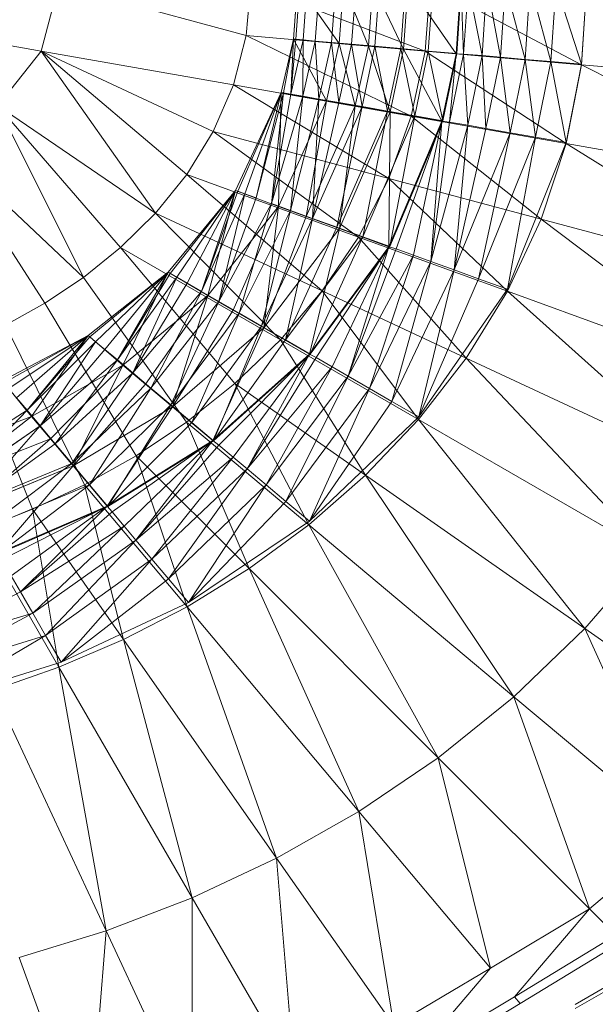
# Model space of a CAD drawing. Header units: metres. Extents: x 391.1 to 427.5, y 12.5 to 28.4.
# Tile 168 of 209: x 407.9349 to 408.0111, y 27.1876 to 27.318. Entities that reach past the tile are written whole.
import ezdxf

# ---------------------------------------------------------------- set-up
doc = ezdxf.new("R2010")
doc.units = ezdxf.units.M
doc.layers.add('A-DETL-____-MBND', color=7, linetype='Continuous', lineweight=18)

# ---------------------------------------------------------------- blocks, each defined once
blk = doc.blocks.new('Family - Inodor PA-152337-03_CLI_AIGUA_P0A')
at = {"layer": 'A-DETL-____-MBND', "color": 253, "true_color": 0xaaaaaa}
for p, q in [((0.5608, 0.19112), (0.51095, 0.19991)), ((0.56308, 0.19991), (0.5608, 0.19112)), ((0.58792, 0.19318), (0.56308, 0.19991)), ((0.5885, 0.19991), (0.58792, 0.19318)), ((0.61164, 0.19111), (0.5885, 0.19991)), ((0.59418, 0.1927), (0.59473, 0.19992)), ((0.59418, 0.1927), (0.59473, 0.19992)), ((0.59473, 0.19991), (0.59418, 0.1927)), ((0.59418, 0.1927), (0.59473, 0.19991)), ((0.59449, 0.19267), (0.59504, 0.19991)), ((0.59449, 0.19267), (0.59504, 0.19991)), ((0.60022, 0.19211), (0.59473, 0.19992)), ((0.60022, 0.19211), (0.59473, 0.19992)), ((0.59547, 0.19258), (0.59602, 0.19991)), ((0.59547, 0.19258), (0.59602, 0.19991)), ((0.59706, 0.19244), (0.59762, 0.19992)), ((0.59706, 0.19244), (0.59762, 0.19992)), ((0.59923, 0.19225), (0.59979, 0.19992)), ((0.59923, 0.19225), (0.59979, 0.19992)), ((0.60022, 0.19211), (0.60079, 0.19997)), ((0.60079, 0.19997), (0.60022, 0.19211)), ((0.60022, 0.19211), (0.60079, 0.19997)), ((0.6041, 0.19177), (0.60079, 0.19997)), ((0.6041, 0.19177), (0.60079, 0.19997)), ((0.60189, 0.19201), (0.60247, 0.19991)), ((0.60189, 0.19201), (0.60247, 0.19991)), ((0.60469, 0.19997), (0.6041, 0.19177)), ((0.6041, 0.19177), (0.60469, 0.19997)), ((0.60875, 0.19136), (0.60469, 0.19997)), ((0.60875, 0.19136), (0.60469, 0.19997)), ((0.60498, 0.19175), (0.60557, 0.19992)), ((0.60498, 0.19175), (0.60557, 0.19992)), ((0.6084, 0.19146), (0.60901, 0.19992)), ((0.6084, 0.19146), (0.60901, 0.19992)), ((0.60875, 0.19136), (0.60936, 0.19997)), ((0.60875, 0.19136), (0.60936, 0.19997)), ((0.61571, 0.19076), (0.60936, 0.19997)), ((0.61571, 0.19076), (0.60936, 0.19997)), ((0.61227, 0.19991), (0.61164, 0.19111)), ((0.61204, 0.19112), (0.61267, 0.19992)), ((0.61204, 0.19112), (0.61267, 0.19992)), ((0.63233, 0.1893), (0.61227, 0.19991)), ((0.61634, 0.19997), (0.61571, 0.19076)), ((0.61571, 0.19076), (0.61634, 0.19997)), ((0.6158, 0.19078), (0.61643, 0.19992)), ((0.6167, 0.19072), (0.61634, 0.19997)), ((0.6167, 0.19072), (0.61634, 0.19997)), ((0.61734, 0.19992), (0.6167, 0.19072)), ((0.6167, 0.19072), (0.61734, 0.19992)), ((0.61915, 0.19051), (0.61734, 0.19992)), ((0.61915, 0.19051), (0.61734, 0.19992)), ((0.61915, 0.19051), (0.61979, 0.19992)), ((0.61915, 0.19051), (0.61979, 0.19992)), ((0.62158, 0.1903), (0.61979, 0.19992)), ((0.62158, 0.1903), (0.61979, 0.19992)), ((0.62158, 0.1903), (0.62223, 0.19992)), ((0.62158, 0.1903), (0.62223, 0.19992)), ((0.62484, 0.19001), (0.62223, 0.19992)), ((0.62484, 0.19001), (0.62223, 0.19992)), ((0.62484, 0.19001), (0.62551, 0.19992)), ((0.62484, 0.19001), (0.62551, 0.19992)), ((0.62825, 0.18971), (0.62551, 0.19992)), ((0.62825, 0.18971), (0.62551, 0.19992)), ((0.62825, 0.18971), (0.62893, 0.19992)), ((0.62825, 0.18971), (0.62893, 0.19992)), ((0.63233, 0.18936), (0.62893, 0.19992)), ((0.63233, 0.18936), (0.62893, 0.19992)), ((0.63302, 0.19991), (0.63233, 0.1893)), ((0.63302, 0.19991), (0.63233, 0.18936)), ((0.58792, 0.19318), (0.58624, 0.18664)), ((0.61164, 0.19111), (0.58792, 0.19318)), ((0.60979, 0.18249), (0.58792, 0.19318)), ((0.59258, 0.18564), (0.59418, 0.1927)), ((0.59258, 0.18564), (0.59418, 0.1927)), ((0.59418, 0.1927), (0.59258, 0.18564)), ((0.59258, 0.18564), (0.59418, 0.1927)), ((0.59287, 0.18557), (0.59418, 0.1927)), ((0.59287, 0.18557), (0.59418, 0.1927)), ((0.59385, 0.18542), (0.59418, 0.1927)), ((0.59385, 0.18542), (0.59418, 0.1927)), ((0.59449, 0.19267), (0.59385, 0.18542)), ((0.59385, 0.18542), (0.59449, 0.19267)), ((0.59547, 0.19258), (0.59385, 0.18542)), ((0.59385, 0.18542), (0.59547, 0.19258)), ((0.60022, 0.19211), (0.59418, 0.1927)), ((0.60022, 0.19211), (0.59418, 0.1927)), ((0.59854, 0.18453), (0.59418, 0.1927)), ((0.59854, 0.18453), (0.59418, 0.1927)), ((0.59418, 0.1927), (0.59449, 0.19267)), ((0.59449, 0.19267), (0.59418, 0.1927)), ((0.59449, 0.19267), (0.59547, 0.19258)), ((0.59547, 0.19258), (0.59449, 0.19267)), ((0.59543, 0.18514), (0.59547, 0.19258)), ((0.59543, 0.18514), (0.59547, 0.19258)), ((0.59706, 0.19244), (0.59543, 0.18514)), ((0.59543, 0.18514), (0.59706, 0.19244)), ((0.59547, 0.19258), (0.59706, 0.19244)), ((0.59706, 0.19244), (0.59547, 0.19258)), ((0.59706, 0.19244), (0.59923, 0.19225)), ((0.59923, 0.19225), (0.59706, 0.19244)), ((0.59756, 0.18476), (0.59706, 0.19244)), ((0.59756, 0.18476), (0.59706, 0.19244)), ((0.59923, 0.19225), (0.59756, 0.18476)), ((0.59756, 0.18476), (0.59923, 0.19225)), ((0.60022, 0.19211), (0.59854, 0.18453)), ((0.60022, 0.19211), (0.59854, 0.18453)), ((0.59854, 0.18453), (0.60022, 0.19211)), ((0.59923, 0.19225), (0.60189, 0.19201)), ((0.60189, 0.19201), (0.59923, 0.19225)), ((0.6002, 0.1843), (0.59923, 0.19225)), ((0.6002, 0.1843), (0.59923, 0.19225)), ((0.60189, 0.19201), (0.6002, 0.1843)), ((0.6002, 0.1843), (0.60189, 0.19201)), ((0.6041, 0.19177), (0.60022, 0.19211)), ((0.6041, 0.19177), (0.60022, 0.19211)), ((0.60237, 0.18386), (0.60022, 0.19211)), ((0.60237, 0.18386), (0.60022, 0.19211)), ((0.60189, 0.19201), (0.60498, 0.19175)), ((0.60498, 0.19175), (0.60189, 0.19201)), ((0.60326, 0.18376), (0.60189, 0.19201)), ((0.60326, 0.18376), (0.60189, 0.19201)), ((0.6041, 0.19177), (0.60237, 0.18386)), ((0.60237, 0.18386), (0.6041, 0.19177)), ((0.60498, 0.19175), (0.60326, 0.18376)), ((0.60326, 0.18376), (0.60498, 0.19175)), ((0.60875, 0.19136), (0.6041, 0.19177)), ((0.60875, 0.19136), (0.6041, 0.19177)), ((0.60697, 0.18305), (0.6041, 0.19177)), ((0.60697, 0.18305), (0.6041, 0.19177)), ((0.60498, 0.19175), (0.6084, 0.19146)), ((0.6084, 0.19146), (0.60498, 0.19175)), ((0.60663, 0.18317), (0.60498, 0.19175)), ((0.60663, 0.18317), (0.60498, 0.19175)), ((0.5608, 0.19112), (0.55503, 0.18387)), ((0.58624, 0.18664), (0.5608, 0.19112)), ((0.58357, 0.18046), (0.5608, 0.19112)), ((0.5608, 0.19112), (0.57592, 0.16962)), ((0.58007, 0.17476), (0.5608, 0.19112)), ((0.6084, 0.19146), (0.60663, 0.18317)), ((0.60663, 0.18317), (0.6084, 0.19146)), ((0.60875, 0.19136), (0.60697, 0.18305)), ((0.60697, 0.18305), (0.60875, 0.19136)), ((0.6084, 0.19146), (0.61204, 0.19112)), ((0.61204, 0.19112), (0.6084, 0.19146)), ((0.61024, 0.18253), (0.6084, 0.19146)), ((0.61024, 0.18253), (0.6084, 0.19146)), ((0.61571, 0.19076), (0.60875, 0.19136)), ((0.61571, 0.19076), (0.60875, 0.19136)), ((0.61385, 0.18184), (0.60875, 0.19136)), ((0.61385, 0.18184), (0.60875, 0.19136)), ((0.61164, 0.19111), (0.60979, 0.18249)), ((0.61204, 0.19112), (0.61024, 0.18253)), ((0.61024, 0.18253), (0.61204, 0.19112)), ((0.63233, 0.1893), (0.61164, 0.19111)), ((0.63029, 0.17887), (0.61164, 0.19111)), ((0.61204, 0.19112), (0.6158, 0.19078)), ((0.6158, 0.19078), (0.61204, 0.19112)), ((0.61395, 0.18188), (0.61204, 0.19112)), ((0.61395, 0.18188), (0.61204, 0.19112)), ((0.61571, 0.19076), (0.61385, 0.18184)), ((0.61385, 0.18184), (0.61571, 0.19076)), ((0.6158, 0.19078), (0.61395, 0.18188)), ((0.61484, 0.18171), (0.61571, 0.19076)), ((0.61484, 0.18171), (0.61571, 0.19076)), ((0.6167, 0.19072), (0.61484, 0.18171)), ((0.61484, 0.18171), (0.6167, 0.19072)), ((0.6167, 0.19072), (0.61571, 0.19076)), ((0.6167, 0.19072), (0.61571, 0.19076)), ((0.61915, 0.19051), (0.6167, 0.19072)), ((0.61915, 0.19051), (0.6167, 0.19072)), ((0.61726, 0.18129), (0.6167, 0.19072)), ((0.61726, 0.18129), (0.6167, 0.19072)), ((0.61915, 0.19051), (0.61726, 0.18129)), ((0.61726, 0.18129), (0.61915, 0.19051)), ((0.62158, 0.1903), (0.61915, 0.19051)), ((0.62158, 0.1903), (0.61915, 0.19051)), ((0.61966, 0.18087), (0.61915, 0.19051)), ((0.61966, 0.18087), (0.61915, 0.19051)), ((0.62158, 0.1903), (0.61966, 0.18087)), ((0.61966, 0.18087), (0.62158, 0.1903)), ((0.62484, 0.19001), (0.62158, 0.1903)), ((0.62484, 0.19001), (0.62158, 0.1903)), ((0.62289, 0.1803), (0.62158, 0.1903)), ((0.62289, 0.1803), (0.62158, 0.1903)), ((0.62484, 0.19001), (0.62289, 0.1803)), ((0.62289, 0.1803), (0.62484, 0.19001)), ((0.62825, 0.18971), (0.62484, 0.19001)), ((0.62825, 0.18971), (0.62484, 0.19001)), ((0.62625, 0.1797), (0.62484, 0.19001)), ((0.62625, 0.1797), (0.62484, 0.19001)), ((0.62825, 0.18971), (0.62625, 0.1797)), ((0.62625, 0.1797), (0.62825, 0.18971)), ((0.63233, 0.18936), (0.62825, 0.18971)), ((0.63233, 0.18936), (0.62825, 0.18971)), ((0.63029, 0.179), (0.62825, 0.18971)), ((0.63029, 0.179), (0.62825, 0.18971)), ((0.63233, 0.18936), (0.63029, 0.179)), ((0.63233, 0.1893), (0.63029, 0.17887)), ((0.66725, 0.18624), (0.63233, 0.1893)), ((0.66485, 0.17278), (0.63233, 0.1893)), ((0.58624, 0.18664), (0.58357, 0.18046)), ((0.60979, 0.18249), (0.58624, 0.18664)), ((0.6068, 0.17423), (0.58624, 0.18664)), ((0.58653, 0.17265), (0.59258, 0.18564)), ((0.58653, 0.17265), (0.59258, 0.18564)), ((0.59258, 0.18564), (0.58653, 0.17265)), ((0.58653, 0.17265), (0.59258, 0.18564)), ((0.58683, 0.17254), (0.59258, 0.18564)), ((0.58683, 0.17254), (0.59258, 0.18564)), ((0.58775, 0.17221), (0.59258, 0.18564)), ((0.58775, 0.17221), (0.59258, 0.18564)), ((0.58925, 0.17166), (0.59258, 0.18564)), ((0.58925, 0.17166), (0.59258, 0.18564)), ((0.59287, 0.18557), (0.58925, 0.17166)), ((0.58925, 0.17166), (0.59287, 0.18557)), ((0.5913, 0.17092), (0.59287, 0.18557)), ((0.5913, 0.17092), (0.59287, 0.18557)), ((0.59385, 0.18542), (0.5913, 0.17092)), ((0.5913, 0.17092), (0.59385, 0.18542)), ((0.59221, 0.17052), (0.59258, 0.18564)), ((0.59221, 0.17052), (0.59258, 0.18564)), ((0.59854, 0.18453), (0.59258, 0.18564)), ((0.59854, 0.18453), (0.59258, 0.18564)), ((0.59287, 0.18557), (0.59258, 0.18564)), ((0.59287, 0.18557), (0.59258, 0.18564)), ((0.59385, 0.18542), (0.59287, 0.18557)), ((0.59385, 0.18542), (0.59287, 0.18557)), ((0.59543, 0.18514), (0.59385, 0.18542)), ((0.59543, 0.18514), (0.59385, 0.18542)), ((0.59543, 0.18514), (0.5913, 0.17092)), ((0.5913, 0.17092), (0.59543, 0.18514)), ((0.59854, 0.18453), (0.59221, 0.17052)), ((0.59854, 0.18453), (0.59221, 0.17052)), ((0.59221, 0.17052), (0.59854, 0.18453)), ((0.59381, 0.17), (0.59543, 0.18514)), ((0.59381, 0.17), (0.59543, 0.18514)), ((0.59756, 0.18476), (0.59381, 0.17)), ((0.59381, 0.17), (0.59756, 0.18476)), ((0.59756, 0.18476), (0.59543, 0.18514)), ((0.59756, 0.18476), (0.59543, 0.18514)), ((0.59587, 0.16919), (0.59854, 0.18453)), ((0.59587, 0.16919), (0.59854, 0.18453)), ((0.59672, 0.16894), (0.59756, 0.18476)), ((0.59672, 0.16894), (0.59756, 0.18476)), ((0.6002, 0.1843), (0.59672, 0.16894)), ((0.59672, 0.16894), (0.6002, 0.1843)), ((0.6002, 0.1843), (0.59756, 0.18476)), ((0.6002, 0.1843), (0.59756, 0.18476)), ((0.60237, 0.18386), (0.59854, 0.18453)), ((0.60237, 0.18386), (0.59854, 0.18453)), ((0.60326, 0.18376), (0.6002, 0.1843)), ((0.60326, 0.18376), (0.6002, 0.1843)), ((0.57592, 0.16962), (0.55503, 0.18387)), ((0.55503, 0.18387), (0.56637, 0.16111)), ((0.5713, 0.16507), (0.55503, 0.18387)), ((0.60237, 0.18386), (0.59587, 0.16919)), ((0.59587, 0.16919), (0.60237, 0.18386)), ((0.60326, 0.18376), (0.59672, 0.16894)), ((0.59672, 0.16894), (0.60326, 0.18376)), ((0.59995, 0.16777), (0.60326, 0.18376)), ((0.59995, 0.16777), (0.60326, 0.18376)), ((0.60663, 0.18317), (0.59995, 0.16777)), ((0.59995, 0.16777), (0.60663, 0.18317)), ((0.60026, 0.16759), (0.60237, 0.18386)), ((0.60026, 0.16759), (0.60237, 0.18386)), ((0.60697, 0.18305), (0.60026, 0.16759)), ((0.60026, 0.16759), (0.60697, 0.18305)), ((0.60697, 0.18305), (0.60237, 0.18386)), ((0.60697, 0.18305), (0.60237, 0.18386)), ((0.60663, 0.18317), (0.60326, 0.18376)), ((0.60663, 0.18317), (0.60326, 0.18376)), ((0.60338, 0.16652), (0.60663, 0.18317)), ((0.60338, 0.16652), (0.60663, 0.18317)), ((0.61024, 0.18253), (0.60663, 0.18317)), ((0.61024, 0.18253), (0.60663, 0.18317)), ((0.60682, 0.1652), (0.60697, 0.18305)), ((0.60682, 0.1652), (0.60697, 0.18305)), ((0.61385, 0.18184), (0.60697, 0.18305)), ((0.61385, 0.18184), (0.60697, 0.18305)), ((0.61024, 0.18253), (0.60338, 0.16652)), ((0.60338, 0.16652), (0.61024, 0.18253)), ((0.60979, 0.18249), (0.6068, 0.17423)), ((0.61385, 0.18184), (0.60682, 0.1652)), ((0.60682, 0.1652), (0.61385, 0.18184)), ((0.60693, 0.16523), (0.61024, 0.18253)), ((0.60693, 0.16523), (0.61024, 0.18253)), ((0.61395, 0.18188), (0.60693, 0.16523)), ((0.60778, 0.16491), (0.61385, 0.18184)), ((0.60778, 0.16491), (0.61385, 0.18184)), ((0.63029, 0.17887), (0.60979, 0.18249)), ((0.62697, 0.16883), (0.60979, 0.18249)), ((0.61008, 0.16407), (0.61385, 0.18184)), ((0.61008, 0.16407), (0.61385, 0.18184)), ((0.61395, 0.18188), (0.61024, 0.18253)), ((0.61395, 0.18188), (0.61024, 0.18253)), ((0.61237, 0.16324), (0.61385, 0.18184)), ((0.61237, 0.16324), (0.61385, 0.18184)), ((0.61484, 0.18171), (0.61237, 0.16324)), ((0.61237, 0.16324), (0.61484, 0.18171)), ((0.61484, 0.18171), (0.61385, 0.18184)), ((0.61484, 0.18171), (0.61385, 0.18184)), ((0.61726, 0.18129), (0.61484, 0.18171)), ((0.61726, 0.18129), (0.61484, 0.18171)), ((0.58357, 0.18046), (0.58007, 0.17476)), ((0.6068, 0.17423), (0.58357, 0.18046)), ((0.58357, 0.18046), (0.60281, 0.16648)), ((0.61726, 0.18129), (0.61237, 0.16324)), ((0.61237, 0.16324), (0.61726, 0.18129)), ((0.61545, 0.16212), (0.61726, 0.18129)), ((0.61545, 0.16212), (0.61726, 0.18129)), ((0.61966, 0.18087), (0.61545, 0.16212)), ((0.61545, 0.16212), (0.61966, 0.18087)), ((0.62289, 0.1803), (0.61545, 0.16212)), ((0.61545, 0.16212), (0.62289, 0.1803)), ((0.61966, 0.18087), (0.61726, 0.18129)), ((0.61966, 0.18087), (0.61726, 0.18129)), ((0.61867, 0.16095), (0.62289, 0.1803)), ((0.61867, 0.16095), (0.62289, 0.1803)), ((0.62289, 0.1803), (0.61966, 0.18087)), ((0.62289, 0.1803), (0.61966, 0.18087)), ((0.62625, 0.1797), (0.62289, 0.1803)), ((0.62625, 0.1797), (0.62289, 0.1803)), ((0.62625, 0.1797), (0.61867, 0.16095)), ((0.61867, 0.16095), (0.62625, 0.1797)), ((0.62252, 0.15955), (0.62625, 0.1797)), ((0.62252, 0.15955), (0.62625, 0.1797)), ((0.63029, 0.179), (0.62252, 0.15955)), ((0.63029, 0.179), (0.62625, 0.1797)), ((0.63029, 0.179), (0.62625, 0.1797)), ((0.63029, 0.17887), (0.62697, 0.16883)), ((0.66485, 0.17278), (0.63029, 0.17887)), ((0.66094, 0.15973), (0.63029, 0.17887)), ((0.56637, 0.16111), (0.54779, 0.17865)), ((0.56126, 0.1577), (0.54779, 0.17865)), ((0.58007, 0.17476), (0.57592, 0.16962)), ((0.60281, 0.16648), (0.58007, 0.17476)), ((0.58007, 0.17476), (0.59798, 0.15933)), ((0.6068, 0.17423), (0.60281, 0.16648)), ((0.62697, 0.16883), (0.6068, 0.17423)), ((0.62251, 0.15931), (0.6068, 0.17423)), ((0.57761, 0.16181), (0.58653, 0.17265)), ((0.57761, 0.16181), (0.58653, 0.17265)), ((0.58653, 0.17265), (0.57761, 0.16181)), ((0.57761, 0.16181), (0.58653, 0.17265)), ((0.57788, 0.16165), (0.58653, 0.17265)), ((0.57788, 0.16165), (0.58653, 0.17265)), ((0.57873, 0.16116), (0.58653, 0.17265)), ((0.57873, 0.16116), (0.58653, 0.17265)), ((0.58012, 0.16036), (0.58653, 0.17265)), ((0.58012, 0.16036), (0.58653, 0.17265)), ((0.582, 0.15928), (0.58653, 0.17265)), ((0.582, 0.15928), (0.58653, 0.17265)), ((0.58683, 0.17254), (0.582, 0.15928)), ((0.582, 0.15928), (0.58683, 0.17254)), ((0.58775, 0.17221), (0.582, 0.15928)), ((0.582, 0.15928), (0.58775, 0.17221)), ((0.58284, 0.15873), (0.58653, 0.17265)), ((0.58284, 0.15873), (0.58653, 0.17265)), ((0.58432, 0.15794), (0.58775, 0.17221)), ((0.58432, 0.15794), (0.58775, 0.17221)), ((0.59221, 0.17052), (0.58653, 0.17265)), ((0.59221, 0.17052), (0.58653, 0.17265)), ((0.58683, 0.17254), (0.58653, 0.17265)), ((0.58683, 0.17254), (0.58653, 0.17265)), ((0.58775, 0.17221), (0.58683, 0.17254)), ((0.58775, 0.17221), (0.58683, 0.17254)), ((0.58925, 0.17166), (0.58775, 0.17221)), ((0.58925, 0.17166), (0.58775, 0.17221)), ((0.58432, 0.15794), (0.58925, 0.17166)), ((0.58925, 0.17166), (0.58432, 0.15794)), ((0.58432, 0.15794), (0.5913, 0.17092)), ((0.58432, 0.15794), (0.5913, 0.17092)), ((0.587, 0.15639), (0.5913, 0.17092)), ((0.587, 0.15639), (0.5913, 0.17092)), ((0.59381, 0.17), (0.5913, 0.17092)), ((0.59381, 0.17), (0.5913, 0.17092)), ((0.57592, 0.16962), (0.5713, 0.16507)), ((0.59798, 0.15933), (0.57592, 0.16962)), ((0.57592, 0.16962), (0.59247, 0.15285)), ((0.59221, 0.17052), (0.58284, 0.15873)), ((0.59221, 0.17052), (0.58284, 0.15873)), ((0.58284, 0.15873), (0.59221, 0.17052)), ((0.58621, 0.15678), (0.59221, 0.17052)), ((0.58621, 0.15678), (0.59221, 0.17052)), ((0.59381, 0.17), (0.587, 0.15639)), ((0.587, 0.15639), (0.59381, 0.17)), ((0.58997, 0.15467), (0.59381, 0.17)), ((0.58997, 0.15467), (0.59381, 0.17)), ((0.59025, 0.15445), (0.59221, 0.17052)), ((0.59025, 0.15445), (0.59221, 0.17052)), ((0.59587, 0.16919), (0.59221, 0.17052)), ((0.59587, 0.16919), (0.59221, 0.17052)), ((0.59672, 0.16894), (0.59381, 0.17)), ((0.59672, 0.16894), (0.59381, 0.17)), ((0.59672, 0.16894), (0.58997, 0.15467)), ((0.58997, 0.15467), (0.59672, 0.16894)), ((0.59587, 0.16919), (0.59025, 0.15445)), ((0.59025, 0.15445), (0.59587, 0.16919)), ((0.59314, 0.15285), (0.59672, 0.16894)), ((0.59314, 0.15285), (0.59672, 0.16894)), ((0.60026, 0.16759), (0.59587, 0.16919)), ((0.60026, 0.16759), (0.59587, 0.16919)), ((0.59995, 0.16777), (0.59672, 0.16894)), ((0.59995, 0.16777), (0.59672, 0.16894)), ((0.62697, 0.16883), (0.62251, 0.15931)), ((0.66094, 0.15973), (0.62697, 0.16883)), ((0.65562, 0.14726), (0.62697, 0.16883)), ((0.60026, 0.16759), (0.59025, 0.15445)), ((0.59025, 0.15445), (0.60026, 0.16759)), ((0.59995, 0.16777), (0.59314, 0.15285)), ((0.59314, 0.15285), (0.59995, 0.16777)), ((0.5963, 0.15096), (0.60026, 0.16759)), ((0.5963, 0.15096), (0.60026, 0.16759)), ((0.60338, 0.16652), (0.59995, 0.16777)), ((0.60338, 0.16652), (0.59995, 0.16777)), ((0.60682, 0.1652), (0.60026, 0.16759)), ((0.60682, 0.1652), (0.60026, 0.16759)), ((0.60338, 0.16652), (0.59314, 0.15285)), ((0.59314, 0.15285), (0.60338, 0.16652)), ((0.59641, 0.15096), (0.60338, 0.16652)), ((0.59641, 0.15096), (0.60338, 0.16652)), ((0.60281, 0.16648), (0.59798, 0.15933)), ((0.62251, 0.15931), (0.60281, 0.16648)), ((0.60281, 0.16648), (0.61704, 0.15045)), ((0.60693, 0.16523), (0.60338, 0.16652)), ((0.60693, 0.16523), (0.60338, 0.16652)), ((0.5713, 0.16507), (0.56637, 0.16111)), ((0.59247, 0.15285), (0.5713, 0.16507)), ((0.5713, 0.16507), (0.58644, 0.14706)), ((0.60682, 0.1652), (0.5963, 0.15096)), ((0.5963, 0.15096), (0.60682, 0.1652)), ((0.60693, 0.16523), (0.59641, 0.15096)), ((0.59719, 0.1505), (0.60682, 0.1652)), ((0.59719, 0.1505), (0.60682, 0.1652)), ((0.59931, 0.14928), (0.60682, 0.1652)), ((0.59931, 0.14928), (0.60682, 0.1652)), ((0.60142, 0.14806), (0.60682, 0.1652)), ((0.60142, 0.14806), (0.60682, 0.1652)), ((0.60778, 0.16491), (0.60142, 0.14806)), ((0.60142, 0.14806), (0.60778, 0.16491)), ((0.60778, 0.16491), (0.60682, 0.1652)), ((0.60778, 0.16491), (0.60682, 0.1652)), ((0.61008, 0.16407), (0.60778, 0.16491)), ((0.61008, 0.16407), (0.60778, 0.16491)), ((0.61008, 0.16407), (0.60142, 0.14806)), ((0.60142, 0.14806), (0.61008, 0.16407)), ((0.60426, 0.14642), (0.61008, 0.16407)), ((0.60426, 0.14642), (0.61008, 0.16407)), ((0.61237, 0.16324), (0.60426, 0.14642)), ((0.60426, 0.14642), (0.61237, 0.16324)), ((0.60723, 0.14471), (0.61237, 0.16324)), ((0.60723, 0.14471), (0.61237, 0.16324)), ((0.61237, 0.16324), (0.61008, 0.16407)), ((0.61237, 0.16324), (0.61008, 0.16407)), ((0.61545, 0.16212), (0.61237, 0.16324)), ((0.61545, 0.16212), (0.61237, 0.16324)), ((0.56699, 0.15344), (0.57761, 0.16181)), ((0.56699, 0.15344), (0.57761, 0.16181)), ((0.57761, 0.16181), (0.56699, 0.15344)), ((0.56699, 0.15344), (0.57761, 0.16181)), ((0.56723, 0.15324), (0.57761, 0.16181)), ((0.56723, 0.15324), (0.57761, 0.16181)), ((0.56798, 0.15261), (0.57761, 0.16181)), ((0.56798, 0.15261), (0.57761, 0.16181)), ((0.56921, 0.15158), (0.57761, 0.16181)), ((0.56921, 0.15158), (0.57761, 0.16181)), ((0.57087, 0.15019), (0.57761, 0.16181)), ((0.57087, 0.15019), (0.57761, 0.16181)), ((0.5716, 0.1495), (0.57761, 0.16181)), ((0.5716, 0.1495), (0.57761, 0.16181)), ((0.58284, 0.15873), (0.57761, 0.16181)), ((0.58284, 0.15873), (0.57761, 0.16181)), ((0.57788, 0.16165), (0.57761, 0.16181)), ((0.57788, 0.16165), (0.57761, 0.16181)), ((0.61545, 0.16212), (0.60723, 0.14471)), ((0.60723, 0.14471), (0.61545, 0.16212)), ((0.61078, 0.14267), (0.61545, 0.16212)), ((0.61078, 0.14267), (0.61545, 0.16212)), ((0.61867, 0.16095), (0.61545, 0.16212)), ((0.61867, 0.16095), (0.61545, 0.16212)), ((0.56637, 0.16111), (0.56126, 0.1577)), ((0.56637, 0.16111), (0.58003, 0.14195)), ((0.57788, 0.16165), (0.57087, 0.15019)), ((0.57087, 0.15019), (0.57788, 0.16165)), ((0.57873, 0.16116), (0.57087, 0.15019)), ((0.57087, 0.15019), (0.57873, 0.16116)), ((0.57292, 0.14847), (0.57873, 0.16116)), ((0.57292, 0.14847), (0.57873, 0.16116)), ((0.57873, 0.16116), (0.57788, 0.16165)), ((0.57873, 0.16116), (0.57788, 0.16165)), ((0.58012, 0.16036), (0.57873, 0.16116)), ((0.58012, 0.16036), (0.57873, 0.16116)), ((0.61867, 0.16095), (0.61078, 0.14267)), ((0.61078, 0.14267), (0.61867, 0.16095)), ((0.62252, 0.15955), (0.61867, 0.16095)), ((0.62252, 0.15955), (0.61867, 0.16095)), ((0.58012, 0.16036), (0.57292, 0.14847)), ((0.57292, 0.14847), (0.58012, 0.16036)), ((0.582, 0.15928), (0.57292, 0.14847)), ((0.57292, 0.14847), (0.582, 0.15928)), ((0.5753, 0.14647), (0.582, 0.15928)), ((0.5753, 0.14647), (0.582, 0.15928)), ((0.582, 0.15928), (0.58012, 0.16036)), ((0.582, 0.15928), (0.58012, 0.16036)), ((0.58432, 0.15794), (0.582, 0.15928)), ((0.58432, 0.15794), (0.582, 0.15928)), ((0.59798, 0.15933), (0.59247, 0.15285)), ((0.61704, 0.15045), (0.59798, 0.15933)), ((0.59798, 0.15933), (0.61073, 0.14231)), ((0.62252, 0.15955), (0.61078, 0.14267)), ((0.62251, 0.15931), (0.61704, 0.15045)), ((0.65562, 0.14726), (0.62251, 0.15931)), ((0.62251, 0.15931), (0.64904, 0.13552)), ((0.58284, 0.15873), (0.5716, 0.1495)), ((0.5716, 0.1495), (0.58284, 0.15873)), ((0.5716, 0.1495), (0.58284, 0.15873)), ((0.57458, 0.147), (0.58284, 0.15873)), ((0.57458, 0.147), (0.58284, 0.15873)), ((0.58432, 0.15794), (0.5753, 0.14647)), ((0.5753, 0.14647), (0.58432, 0.15794)), ((0.57793, 0.14427), (0.58432, 0.15794)), ((0.57793, 0.14427), (0.58432, 0.15794)), ((0.57816, 0.144), (0.58284, 0.15873)), ((0.57816, 0.144), (0.58284, 0.15873)), ((0.58621, 0.15678), (0.58284, 0.15873)), ((0.58621, 0.15678), (0.58284, 0.15873)), ((0.587, 0.15639), (0.58432, 0.15794)), ((0.587, 0.15639), (0.58432, 0.15794)), ((0.56126, 0.1577), (0.55607, 0.1548)), ((0.56126, 0.1577), (0.57337, 0.1375)), ((0.58621, 0.15678), (0.57816, 0.144)), ((0.57816, 0.144), (0.58621, 0.15678)), ((0.59025, 0.15445), (0.58621, 0.15678)), ((0.59025, 0.15445), (0.58621, 0.15678)), ((0.587, 0.15639), (0.57793, 0.14427)), ((0.57793, 0.14427), (0.587, 0.15639)), ((0.58073, 0.14192), (0.587, 0.15639)), ((0.58073, 0.14192), (0.587, 0.15639)), ((0.58997, 0.15467), (0.587, 0.15639)), ((0.58997, 0.15467), (0.587, 0.15639)), ((0.55607, 0.1548), (0.56654, 0.13366)), ((0.59025, 0.15445), (0.57816, 0.144)), ((0.57816, 0.144), (0.59025, 0.15445)), ((0.58997, 0.15467), (0.58073, 0.14192)), ((0.58073, 0.14192), (0.58997, 0.15467)), ((0.58351, 0.13951), (0.59025, 0.15445)), ((0.58351, 0.13951), (0.59025, 0.15445)), ((0.58362, 0.13949), (0.58997, 0.15467)), ((0.58362, 0.13949), (0.58997, 0.15467)), ((0.59314, 0.15285), (0.58997, 0.15467)), ((0.59314, 0.15285), (0.58997, 0.15467)), ((0.5963, 0.15096), (0.59025, 0.15445)), ((0.5963, 0.15096), (0.59025, 0.15445)), ((0.55567, 0.14741), (0.56699, 0.15344)), ((0.55567, 0.14741), (0.56699, 0.15344)), ((0.56699, 0.15344), (0.55567, 0.14741)), ((0.55567, 0.14741), (0.56699, 0.15344)), ((0.55587, 0.14717), (0.56699, 0.15344)), ((0.55587, 0.14717), (0.56699, 0.15344)), ((0.5565, 0.14641), (0.56699, 0.15344)), ((0.5565, 0.14641), (0.56699, 0.15344)), ((0.55753, 0.14519), (0.56699, 0.15344)), ((0.55753, 0.14519), (0.56699, 0.15344)), ((0.55892, 0.14353), (0.56699, 0.15344)), ((0.55892, 0.14353), (0.56699, 0.15344)), ((0.56723, 0.15324), (0.55892, 0.14353)), ((0.55892, 0.14353), (0.56723, 0.15324)), ((0.56798, 0.15261), (0.55892, 0.14353)), ((0.55892, 0.14353), (0.56798, 0.15261)), ((0.55952, 0.14272), (0.56699, 0.15344)), ((0.55952, 0.14272), (0.56699, 0.15344)), ((0.56065, 0.14147), (0.56798, 0.15261)), ((0.56065, 0.14147), (0.56798, 0.15261)), ((0.5716, 0.1495), (0.56699, 0.15344)), ((0.5716, 0.1495), (0.56699, 0.15344)), ((0.56723, 0.15324), (0.56699, 0.15344)), ((0.56723, 0.15324), (0.56699, 0.15344)), ((0.56798, 0.15261), (0.56723, 0.15324)), ((0.56798, 0.15261), (0.56723, 0.15324)), ((0.56921, 0.15158), (0.56798, 0.15261)), ((0.56921, 0.15158), (0.56798, 0.15261)), ((0.59314, 0.15285), (0.58362, 0.13949)), ((0.58362, 0.13949), (0.59314, 0.15285)), ((0.59247, 0.15285), (0.58644, 0.14706)), ((0.61073, 0.14231), (0.59247, 0.15285)), ((0.59247, 0.15285), (0.60374, 0.13494)), ((0.59641, 0.15096), (0.59314, 0.15285)), ((0.59641, 0.15096), (0.59314, 0.15285)), ((0.55086, 0.15235), (0.55962, 0.13041)), ((0.56921, 0.15158), (0.56065, 0.14147)), ((0.56065, 0.14147), (0.56921, 0.15158)), ((0.57087, 0.15019), (0.56921, 0.15158)), ((0.57087, 0.15019), (0.56921, 0.15158)), ((0.57087, 0.15019), (0.56065, 0.14147)), ((0.56065, 0.14147), (0.57087, 0.15019)), ((0.56264, 0.1391), (0.57087, 0.15019)), ((0.56264, 0.1391), (0.57087, 0.15019)), ((0.57292, 0.14847), (0.57087, 0.15019)), ((0.57292, 0.14847), (0.57087, 0.15019)), ((0.5963, 0.15096), (0.58351, 0.13951)), ((0.58351, 0.13951), (0.5963, 0.15096)), ((0.59641, 0.15096), (0.58362, 0.13949)), ((0.58431, 0.13891), (0.5963, 0.15096)), ((0.58431, 0.13891), (0.5963, 0.15096)), ((0.58619, 0.13733), (0.5963, 0.15096)), ((0.58619, 0.13733), (0.5963, 0.15096)), ((0.58806, 0.13576), (0.5963, 0.15096)), ((0.58806, 0.13576), (0.5963, 0.15096)), ((0.59719, 0.1505), (0.58806, 0.13576)), ((0.58806, 0.13576), (0.59719, 0.1505)), ((0.59719, 0.1505), (0.5963, 0.15096)), ((0.59719, 0.1505), (0.5963, 0.15096)), ((0.59931, 0.14928), (0.59719, 0.1505)), ((0.59931, 0.14928), (0.59719, 0.1505)), ((0.61704, 0.15045), (0.61073, 0.14231)), ((0.64904, 0.13552), (0.61704, 0.15045)), ((0.61704, 0.15045), (0.64137, 0.12462)), ((0.5716, 0.1495), (0.55952, 0.14272)), ((0.5716, 0.1495), (0.55952, 0.14272)), ((0.55952, 0.14272), (0.5716, 0.1495)), ((0.56202, 0.13974), (0.5716, 0.1495)), ((0.56202, 0.13974), (0.5716, 0.1495)), ((0.56503, 0.13616), (0.5716, 0.1495)), ((0.56503, 0.13616), (0.5716, 0.1495)), ((0.57458, 0.147), (0.5716, 0.1495)), ((0.57458, 0.147), (0.5716, 0.1495)), ((0.59931, 0.14928), (0.58806, 0.13576)), ((0.58806, 0.13576), (0.59931, 0.14928)), ((0.59057, 0.13366), (0.59931, 0.14928)), ((0.59057, 0.13366), (0.59931, 0.14928)), ((0.60142, 0.14806), (0.59931, 0.14928)), ((0.60142, 0.14806), (0.59931, 0.14928)), ((0.55952, 0.14272), (0.55567, 0.14741)), ((0.55952, 0.14272), (0.55567, 0.14741)), ((0.57292, 0.14847), (0.56264, 0.1391)), ((0.56264, 0.1391), (0.57292, 0.14847)), ((0.56484, 0.13647), (0.57292, 0.14847)), ((0.56484, 0.13647), (0.57292, 0.14847)), ((0.5753, 0.14647), (0.57292, 0.14847)), ((0.5753, 0.14647), (0.57292, 0.14847)), ((0.60142, 0.14806), (0.59057, 0.13366)), ((0.59057, 0.13366), (0.60142, 0.14806)), ((0.59319, 0.13146), (0.60142, 0.14806)), ((0.59319, 0.13146), (0.60142, 0.14806)), ((0.60426, 0.14642), (0.60142, 0.14806)), ((0.60426, 0.14642), (0.60142, 0.14806)), ((0.5753, 0.14647), (0.56484, 0.13647)), ((0.56484, 0.13647), (0.5753, 0.14647)), ((0.57458, 0.147), (0.56503, 0.13616)), ((0.56503, 0.13616), (0.57458, 0.147)), ((0.5672, 0.13367), (0.5753, 0.14647)), ((0.5672, 0.13367), (0.5753, 0.14647)), ((0.57816, 0.144), (0.57458, 0.147)), ((0.57816, 0.144), (0.57458, 0.147)), ((0.57793, 0.14427), (0.5753, 0.14647)), ((0.57793, 0.14427), (0.5753, 0.14647)), ((0.58644, 0.14706), (0.58003, 0.14195)), ((0.60374, 0.13494), (0.58644, 0.14706)), ((0.58644, 0.14706), (0.59623, 0.12836)), ((0.60426, 0.14642), (0.59319, 0.13146)), ((0.59319, 0.13146), (0.60426, 0.14642)), ((0.59633, 0.12883), (0.60426, 0.14642)), ((0.59633, 0.12883), (0.60426, 0.14642)), ((0.60723, 0.14471), (0.60426, 0.14642)), ((0.60723, 0.14471), (0.60426, 0.14642)), ((0.55892, 0.14353), (0.55753, 0.14519)), ((0.55892, 0.14353), (0.55753, 0.14519)), ((0.55892, 0.14353), (0.54815, 0.13662)), ((0.54815, 0.13662), (0.55892, 0.14353)), ((0.5497, 0.13393), (0.55892, 0.14353)), ((0.5497, 0.13393), (0.55892, 0.14353)), ((0.56065, 0.14147), (0.55892, 0.14353)), ((0.56065, 0.14147), (0.55892, 0.14353)), ((0.57816, 0.144), (0.56503, 0.13616)), ((0.56503, 0.13616), (0.57816, 0.144)), ((0.57793, 0.14427), (0.5672, 0.13367)), ((0.5672, 0.13367), (0.57793, 0.14427)), ((0.56951, 0.13081), (0.57816, 0.144)), ((0.56951, 0.13081), (0.57816, 0.144)), ((0.56962, 0.13078), (0.57793, 0.14427)), ((0.56962, 0.13078), (0.57793, 0.14427)), ((0.58073, 0.14192), (0.57793, 0.14427)), ((0.58073, 0.14192), (0.57793, 0.14427)), ((0.58351, 0.13951), (0.57816, 0.144)), ((0.58351, 0.13951), (0.57816, 0.144)), ((0.60723, 0.14471), (0.59633, 0.12883)), ((0.59633, 0.12883), (0.60723, 0.14471)), ((0.61078, 0.14267), (0.60723, 0.14471)), ((0.61078, 0.14267), (0.60723, 0.14471)), ((0.55952, 0.14272), (0.54726, 0.13804)), ((0.54726, 0.13804), (0.55952, 0.14272)), ((0.54726, 0.13804), (0.55952, 0.14272)), ((0.54921, 0.13467), (0.55952, 0.14272)), ((0.54921, 0.13467), (0.55952, 0.14272)), ((0.56202, 0.13974), (0.55952, 0.14272)), ((0.56202, 0.13974), (0.55952, 0.14272)), ((0.61078, 0.14267), (0.59633, 0.12883)), ((0.61073, 0.14231), (0.60374, 0.13494)), ((0.64137, 0.12462), (0.61073, 0.14231)), ((0.61073, 0.14231), (0.63275, 0.11463)), ((0.56065, 0.14147), (0.5497, 0.13393)), ((0.5497, 0.13393), (0.56065, 0.14147)), ((0.55142, 0.13096), (0.56065, 0.14147)), ((0.55142, 0.13096), (0.56065, 0.14147)), ((0.56264, 0.1391), (0.56065, 0.14147)), ((0.56264, 0.1391), (0.56065, 0.14147)), ((0.58073, 0.14192), (0.56962, 0.13078)), ((0.56962, 0.13078), (0.58073, 0.14192)), ((0.58003, 0.14195), (0.57337, 0.1375)), ((0.59623, 0.12836), (0.58003, 0.14195)), ((0.58003, 0.14195), (0.58831, 0.12256)), ((0.58362, 0.13949), (0.58073, 0.14192)), ((0.58362, 0.13949), (0.58073, 0.14192)), ((0.56202, 0.13974), (0.54921, 0.13467)), ((0.54921, 0.13467), (0.56202, 0.13974)), ((0.55155, 0.13062), (0.56202, 0.13974)), ((0.55155, 0.13062), (0.56202, 0.13974)), ((0.56503, 0.13616), (0.56202, 0.13974)), ((0.56503, 0.13616), (0.56202, 0.13974)), ((0.56264, 0.1391), (0.55142, 0.13096)), ((0.55142, 0.13096), (0.56264, 0.1391)), ((0.56484, 0.13647), (0.56264, 0.1391)), ((0.56484, 0.13647), (0.56264, 0.1391)), ((0.58351, 0.13951), (0.56951, 0.13081)), ((0.56951, 0.13081), (0.58351, 0.13951)), ((0.58362, 0.13949), (0.56962, 0.13078)), ((0.5702, 0.13008), (0.58351, 0.13951)), ((0.5702, 0.13008), (0.58351, 0.13951)), ((0.57178, 0.1282), (0.58351, 0.13951)), ((0.57178, 0.1282), (0.58351, 0.13951)), ((0.57334, 0.12634), (0.58351, 0.13951)), ((0.57334, 0.12634), (0.58351, 0.13951)), ((0.58431, 0.13891), (0.57334, 0.12634)), ((0.57334, 0.12634), (0.58431, 0.13891)), ((0.58431, 0.13891), (0.58351, 0.13951)), ((0.58431, 0.13891), (0.58351, 0.13951)), ((0.58619, 0.13733), (0.58431, 0.13891)), ((0.58619, 0.13733), (0.58431, 0.13891)), ((0.57337, 0.1375), (0.56654, 0.13366)), ((0.58619, 0.13733), (0.57334, 0.12634)), ((0.57334, 0.12634), (0.58619, 0.13733)), ((0.58831, 0.12256), (0.57337, 0.1375)), ((0.57337, 0.1375), (0.5801, 0.11751)), ((0.57545, 0.12382), (0.58619, 0.13733)), ((0.57545, 0.12382), (0.58619, 0.13733)), ((0.58806, 0.13576), (0.58619, 0.13733)), ((0.58806, 0.13576), (0.58619, 0.13733)), ((0.56484, 0.13647), (0.55142, 0.13096)), ((0.55142, 0.13096), (0.56484, 0.13647)), ((0.56503, 0.13616), (0.55155, 0.13062)), ((0.55155, 0.13062), (0.56503, 0.13616)), ((0.55325, 0.12779), (0.56484, 0.13647)), ((0.55325, 0.12779), (0.56484, 0.13647)), ((0.55504, 0.12458), (0.56503, 0.13616)), ((0.55504, 0.12458), (0.56503, 0.13616)), ((0.5672, 0.13367), (0.56484, 0.13647)), ((0.5672, 0.13367), (0.56484, 0.13647)), ((0.56951, 0.13081), (0.56503, 0.13616)), ((0.56951, 0.13081), (0.56503, 0.13616)), ((0.58806, 0.13576), (0.57545, 0.12382)), ((0.57545, 0.12382), (0.58806, 0.13576)), ((0.57765, 0.12121), (0.58806, 0.13576)), ((0.57765, 0.12121), (0.58806, 0.13576)), ((0.59057, 0.13366), (0.58806, 0.13576)), ((0.59057, 0.13366), (0.58806, 0.13576)), ((0.60374, 0.13494), (0.59623, 0.12836)), ((0.63275, 0.11463), (0.60374, 0.13494)), ((0.60374, 0.13494), (0.62337, 0.10559)), ((0.5672, 0.13367), (0.55325, 0.12779)), ((0.55325, 0.12779), (0.5672, 0.13367)), ((0.55513, 0.12452), (0.5672, 0.13367)), ((0.55513, 0.12452), (0.5672, 0.13367)), ((0.56654, 0.13366), (0.55962, 0.13041)), ((0.5801, 0.11751), (0.56654, 0.13366)), ((0.56654, 0.13366), (0.57169, 0.11317)), ((0.56962, 0.13078), (0.5672, 0.13367)), ((0.56962, 0.13078), (0.5672, 0.13367)), ((0.59057, 0.13366), (0.57765, 0.12121)), ((0.57765, 0.12121), (0.59057, 0.13366)), ((0.58028, 0.11807), (0.59057, 0.13366)), ((0.58028, 0.11807), (0.59057, 0.13366)), ((0.59319, 0.13146), (0.59057, 0.13366)), ((0.59319, 0.13146), (0.59057, 0.13366)), ((0.56951, 0.13081), (0.55504, 0.12458)), ((0.55504, 0.12458), (0.56951, 0.13081)), ((0.56962, 0.13078), (0.55513, 0.12452)), ((0.55558, 0.12374), (0.56951, 0.13081)), ((0.55558, 0.12374), (0.56951, 0.13081)), ((0.55681, 0.12161), (0.56951, 0.13081)), ((0.55681, 0.12161), (0.56951, 0.13081)), ((0.55803, 0.1195), (0.56951, 0.13081)), ((0.55803, 0.1195), (0.56951, 0.13081)), ((0.5702, 0.13008), (0.56951, 0.13081)), ((0.5702, 0.13008), (0.56951, 0.13081)), ((0.59319, 0.13146), (0.58028, 0.11807)), ((0.58028, 0.11807), (0.59319, 0.13146)), ((0.59633, 0.12883), (0.59319, 0.13146)), ((0.59633, 0.12883), (0.59319, 0.13146)), ((0.55962, 0.13041), (0.55265, 0.12769)), ((0.5702, 0.13008), (0.55803, 0.1195)), ((0.55803, 0.1195), (0.5702, 0.13008)), ((0.57169, 0.11317), (0.55962, 0.13041)), ((0.55962, 0.13041), (0.56314, 0.10952)), ((0.57178, 0.1282), (0.5702, 0.13008)), ((0.57178, 0.1282), (0.5702, 0.13008)), ((0.57178, 0.1282), (0.55803, 0.1195)), ((0.55803, 0.1195), (0.57178, 0.1282)), ((0.55967, 0.11666), (0.57178, 0.1282)), ((0.55967, 0.11666), (0.57178, 0.1282)), ((0.57334, 0.12634), (0.57178, 0.1282)), ((0.57334, 0.12634), (0.57178, 0.1282)), ((0.59633, 0.12883), (0.58028, 0.11807)), ((0.59623, 0.12836), (0.58831, 0.12256)), ((0.62337, 0.10559), (0.59623, 0.12836)), ((0.59623, 0.12836), (0.61336, 0.09751)), ((0.56314, 0.10952), (0.55265, 0.12769)), ((0.57334, 0.12634), (0.55967, 0.11666)), ((0.55967, 0.11666), (0.57334, 0.12634)), ((0.56138, 0.1137), (0.57334, 0.12634)), ((0.56138, 0.1137), (0.57334, 0.12634)), ((0.57545, 0.12382), (0.57334, 0.12634)), ((0.57545, 0.12382), (0.57334, 0.12634)), ((0.64137, 0.12462), (0.63275, 0.11463)), ((0.57545, 0.12382), (0.56138, 0.1137)), ((0.56138, 0.1137), (0.57545, 0.12382)), ((0.56343, 0.11016), (0.57545, 0.12382)), ((0.56343, 0.11016), (0.57545, 0.12382)), ((0.57765, 0.12121), (0.57545, 0.12382)), ((0.57765, 0.12121), (0.57545, 0.12382)), ((0.55803, 0.1195), (0.55681, 0.12161)), ((0.55803, 0.1195), (0.55681, 0.12161)), ((0.58831, 0.12256), (0.5801, 0.11751)), ((0.61336, 0.09751), (0.58831, 0.12256)), ((0.58831, 0.12256), (0.60285, 0.09039)), ((0.57765, 0.12121), (0.56343, 0.11016)), ((0.56343, 0.11016), (0.57765, 0.12121)), ((0.58028, 0.11807), (0.57765, 0.12121)), ((0.58028, 0.11807), (0.57765, 0.12121)), ((0.55803, 0.1195), (0.54366, 0.11184)), ((0.54366, 0.11184), (0.55803, 0.1195)), ((0.55967, 0.11666), (0.55803, 0.1195)), ((0.55967, 0.11666), (0.55803, 0.1195)), ((0.58028, 0.11807), (0.56343, 0.11016)), ((0.5801, 0.11751), (0.57169, 0.11317)), ((0.60285, 0.09039), (0.5801, 0.11751)), ((0.5801, 0.11751), (0.59196, 0.08422)), ((0.55967, 0.11666), (0.54366, 0.11184)), ((0.54366, 0.11184), (0.55967, 0.11666)), ((0.54482, 0.10863), (0.55967, 0.11666)), ((0.54482, 0.10863), (0.55967, 0.11666)), ((0.56138, 0.1137), (0.55967, 0.11666)), ((0.56138, 0.1137), (0.55967, 0.11666)), ((0.56138, 0.1137), (0.54482, 0.10863)), ((0.54482, 0.10863), (0.56138, 0.1137)), ((0.54623, 0.10478), (0.56138, 0.1137)), ((0.54623, 0.10478), (0.56138, 0.1137)), ((0.56343, 0.11016), (0.56138, 0.1137)), ((0.56343, 0.11016), (0.56138, 0.1137)), ((0.63275, 0.11463), (0.62337, 0.10559)), ((0.65593, 0.0984), (0.63275, 0.11463)), ((0.63275, 0.11463), (0.64505, 0.08739)), ((0.57169, 0.11317), (0.56314, 0.10952)), ((0.59196, 0.08422), (0.57169, 0.11317)), ((0.57169, 0.11317), (0.58079, 0.07896)), ((0.56343, 0.11016), (0.54623, 0.10478)), ((0.56314, 0.10952), (0.55451, 0.1065)), ((0.58079, 0.07896), (0.56314, 0.10952)), ((0.56314, 0.10952), (0.5694, 0.07457)), ((0.5694, 0.07457), (0.55451, 0.1065)), ((0.62337, 0.10559), (0.61336, 0.09751)), ((0.64505, 0.08739), (0.62337, 0.10559)), ((0.62337, 0.10559), (0.63337, 0.0775)), ((0.61336, 0.09751), (0.60285, 0.09039)), ((0.63337, 0.0775), (0.61336, 0.09751)), ((0.61336, 0.09751), (0.62027, 0.06963)), ((0.60285, 0.09039), (0.59196, 0.08422)), ((0.62027, 0.06963), (0.60285, 0.09039)), ((0.60285, 0.09039), (0.60749, 0.06204)), ((0.64505, 0.08739), (0.63337, 0.0775)), ((0.59196, 0.08422), (0.58079, 0.07896)), ((0.60749, 0.06204), (0.59196, 0.08422)), ((0.59196, 0.08422), (0.59431, 0.05554)), ((0.63146, 0.06481), (0.6589, 0.08065)), ((0.63146, 0.06481), (0.6589, 0.08065)), ((0.63146, 0.06481), (0.6589, 0.08065)), ((0.6589, 0.08065), (0.63146, 0.06481)), ((0.63148, 0.06427), (0.65915, 0.08023)), ((0.63148, 0.06427), (0.65915, 0.08023)), ((0.58079, 0.07896), (0.5694, 0.07457)), ((0.59431, 0.05554), (0.58079, 0.07896)), ((0.58079, 0.07896), (0.5808, 0.05012)), ((0.63337, 0.0775), (0.62027, 0.06963)), ((0.62345, 0.06584), (0.63337, 0.0775)), ((0.63687, 0.074), (0.63337, 0.0775)), ((0.5694, 0.07457), (0.55786, 0.07104)), ((0.5694, 0.07457), (0.56708, 0.04571)), ((0.5808, 0.05012), (0.5694, 0.07457)), ((0.63687, 0.074), (0.62345, 0.06584)), ((0.6377, 0.07316), (0.62421, 0.06494)), ((0.56708, 0.04571), (0.55786, 0.07104)), ((0.62027, 0.06963), (0.60749, 0.06204)), ((0.61033, 0.05799), (0.62027, 0.06963)), ((0.62345, 0.06584), (0.61033, 0.05799)), ((0.62421, 0.06494), (0.62345, 0.06584)), ((0.62421, 0.06494), (0.61101, 0.05702))]:
    blk.add_line(p, q, dxfattribs=at)
blk = doc.blocks.new('LONDR55-XX_ZZ-ARQ-CAA-M3D-Londres55_ifc-1-03_CLI_AIGUA_P0A')
at = {"layer": 'A-DETL-____-MBND', "color": 253, "lineweight": 18, "true_color": 0xaaaaaa}
blk.add_blockref('Family - Inodor PA-152337-03_CLI_AIGUA_P0A', (407.37693, 27.12274), dxfattribs=at)

msp = doc.modelspace()

# ---------------------------------------------------------------- block references
at = {"lineweight": 5}
msp.add_blockref('LONDR55-XX_ZZ-ARQ-CAA-M3D-Londres55_ifc-1-03_CLI_AIGUA_P0A', (0, 0), dxfattribs=at)

doc.saveas('drawing.dxf')
